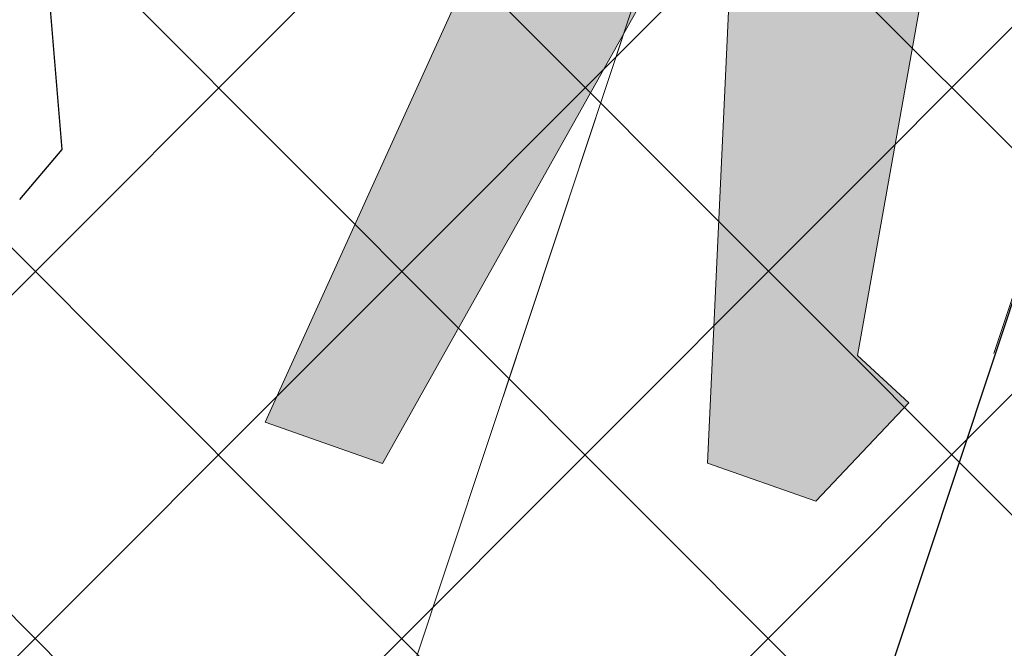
# Model space of a CAD drawing. Header units: metres. Extents: x 6599594 to 6600699, y 5687867 to 5691114.
# Tile 118 of 256: x 6599898.51 to 6599899.363, y 5688720.575 to 5688721.12. Entities that reach past the tile are written whole.
import ezdxf

# ---------------------------------------------------------------- set-up
doc = ezdxf.new("R2010")
doc.units = ezdxf.units.M
doc.header["$MEASUREMENT"] = 0
for name, pattern in [('1', [0]), ('BUG', [1.5, 1, -0.5]), ('GUK', [2, 1.5, -0.5]), ('GUZ', [1, 0.5, -0.5]), ('L_0_04', [1.5, 1, -0.5])]:
    doc.linetypes.add(name, pattern=pattern)
doc.layers.get('0').update_dxf_attribs({"color": 253, "linetype": 'CONTINUOUS', "lineweight": 13})
doc.layers.add('__gaPoziome', color=7, linetype='CONTINUOUS')
doc.layers.add('RS-drzewa projektowane', color=7, linetype='CONTINUOUS')
for name, color, linetype, lineweight in [('_kolor chodnik', 50, '1', 5), ('_kolor jezdnia', 4, '1', 0), ('_kolor zjazdy kostka', 7, '1', 5), ('_kolor ścieżka @ 1', 10, '1', 0), ('_nasadzenia', 72, 'BUG', 30), ('Dzialki', 130, '1', 30), ('Kontury', 252, 'GUK', 9), ('OT_Komunikacja', 7, 'CONTINUOUS', 0), ('OT_ZagospodarowanieTerenu', 7, 'CONTINUOUS', 0), ('Uzytki', 252, 'GUZ', 9)]:
    doc.layers.add(name, color=color, linetype=linetype, lineweight=lineweight)
pattern_1 = [(45, (0, 0), (-0.1414213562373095, 0.1414213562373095), []), (135, (0, 0), (-0.1414213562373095, -0.1414213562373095), [])]

# ---------------------------------------------------------------- blocks, each defined once
blk = doc.blocks.new('d2')
at = {"layer": '_nasadzenia'}
for p, q in [((-293017.3515251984, 28213.81535557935), (-293017.3813259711, 28214.17316373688)), ((-293017.4071456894, 28213.74987151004), (-293017.3515251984, 28213.81535557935))]:
    blk.add_line(p, q, dxfattribs=at)
blk = doc.blocks.new('*U1227')
at = {"linetype": 'Continuous', "lineweight": 0}
h = blk.add_hatch(color=0, dxfattribs=at)
h.dxf.hatch_style = 1
h.paths.add_polyline_path([(-0.116898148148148, 0.7962962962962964), (-0.0694962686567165, 1.067164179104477), (0.1899633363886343, 0.6755270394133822), (0.2128681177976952, 0.6933418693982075), (0.3284982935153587, 0.6264931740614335), (0.4138225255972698, 0.6552901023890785), (0.3402366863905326, 0.3609467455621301), (0.3700591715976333, 0.3542366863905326), (0.2862707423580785, 0.0190829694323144), (0.3604550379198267, 0.0124593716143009), (0.46875, 0.333333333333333), (0.6070254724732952, 0.0875102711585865), (0.6483957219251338, 0.0838903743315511), (0.6842105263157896, 0.1644736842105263), (0.6469622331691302, 0.1691297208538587), (0.5643382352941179, 0.38235294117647), (0.6096590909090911, 0.5636363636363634), (0.690032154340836, 0.4072347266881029), (0.752906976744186, 0.4316860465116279), (0.6037063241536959, 0.7300873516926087), (0.4688801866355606, 0.7520100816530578), (0.332278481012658, 0.6922468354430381), (0.2375565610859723, 0.7443438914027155), (-0.0285714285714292, 1.217460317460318), (-0.1562500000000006, 1.3203125), (-0.242537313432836, 1.324626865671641), (-0.4399999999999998, 1.24), (-0.4999999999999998, 1.000000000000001), (-0.5456656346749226, 0.6346749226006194), (-0.5, 0.63125), (-0.42919921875, 0.9062500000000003), (-0.4485436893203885, 0.6586407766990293), (-0.4309715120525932, 0.6573228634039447), (-0.4889705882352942, -1e-16), (-0.38125, 0), (-0.2730263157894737, 0.6184210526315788), (-0.115625, 0.0937499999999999), (-0.0161830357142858, 0.0937499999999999), (0.0315845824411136, 0.2007494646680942), (-0.0239923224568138, 0.2245681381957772)])
at = {"color": 0, "linetype": 'Continuous', "lineweight": 0}
for points in [[(-0.4889705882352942, 0), (-0.4309715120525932, 0.6573228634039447), (-0.4485436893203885, 0.6586407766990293), (-0.42919921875, 0.9062500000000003), (-0.5, 0.63125), (-0.5456656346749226, 0.6346749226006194)], [(-0.0239923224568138, 0.2245681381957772), (-0.116898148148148, 0.7962962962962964)], [(-0.4889705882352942, 0), (-0.38125, 0), (-0.2730263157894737, 0.6184210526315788), (-0.115625, 0.09375), (-0.0161830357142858, 0.09375), (0.0315845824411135, 0.2007494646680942), (-0.0239923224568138, 0.2245681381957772)]]:
    blk.add_lwpolyline(points, dxfattribs=at)

msp = doc.modelspace()

# ---------------------------------------------------------------- hatches: boundary and pattern name
at = {"layer": '_kolor chodnik'}
h = msp.add_hatch(dxfattribs=at)
h.set_pattern_fill('ANSI37', color=256, scale=1.6)
h.set_pattern_definition(pattern_1)
h.paths.add_polyline_path([(6599849.938171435, 5688542.085872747), (6599852.232147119, 5688548.938742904), (6599853.573135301, 5688548.489851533), (6599853.827082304, 5688549.248475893), (6599851.793849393, 5688549.929093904), (6599849.895278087, 5688548.982823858), (6599847.823506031, 5688542.793750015)])
edge = h.paths.add_edge_path()
edge.add_line((6600018.106075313, 5689087.454911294), (6600022.42781917, 5689091.229234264))
edge.add_line((6600022.42781917, 5689091.229234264), (6600020.233254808, 5689093.742094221))
edge.add_line((6600020.233254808, 5689093.742094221), (6600017.159471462, 5689091.057656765))
edge.add_arc((6600023.275194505, 5689085.385140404), 8.34143334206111, 137.1531558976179, 148.8016577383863)
edge.add_line((6600016.140105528, 5689089.706021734), (6600018.106075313, 5689087.454911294))
h.paths.add_polyline_path([(6600038.501784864, 5689187.59229436), (6600037.906968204, 5689187.700586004), (6600037.638296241, 5689186.224843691), (6600038.240083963, 5689186.115282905)])
h.paths.add_polyline_path([(6600069.098302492, 5689360.276020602), (6600068.321239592, 5689360.413462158), (6600068.064048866, 5689358.936495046), (6600068.836639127, 5689358.799546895)])
h.paths.add_polyline_path([(6600082.393785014, 5689362.950258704), (6600082.941124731, 5689366.103121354), (6600081.481377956, 5689366.361351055), (6600080.923159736, 5689363.210828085)])
h.paths.add_polyline_path([(6600074.022236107, 5689388.065861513), (6600072.983907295, 5689388.249860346), (6600072.723374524, 5689386.772538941), (6600073.760538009, 5689386.588865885)])
h.paths.add_polyline_path([(6600105.602402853, 5689486.45426531), (6600106.738797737, 5689489.760539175), (6600105.28818975, 5689490.281952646), (6600104.132785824, 5689486.965912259)])
h.paths.add_polyline_path([(6600132.519778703, 5689678.737346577), (6600131.636986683, 5689678.922259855), (6600131.330470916, 5689677.453953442), (6600132.212256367, 5689677.269208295)])
h.paths.add_polyline_path([(6600156.649397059, 5689798.7449027), (6600156.48800471, 5689797.95886096), (6600157.450195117, 5689797.757316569), (6600157.615023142, 5689798.542205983)])
h.paths.add_polyline_path([(6600189.055358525, 5689948.643107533), (6600187.902868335, 5689948.884512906), (6600187.600024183, 5689947.417400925), (6600188.748131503, 5689947.176379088)])
edge = h.paths.add_edge_path()
edge.add_line((6600204.459383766, 5690032.969035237), (6600204.153258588, 5690031.227801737))
edge.add_arc((6600202.328347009, 5690027.299936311), 4.331100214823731, 41.853001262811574, 65.08011546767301, ccw=False)
edge.add_arc((6600032.903931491, 5690051.979071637), 174.020003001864, 352.8070218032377, 353.495463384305)
edge.add_arc((6600202.372679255, 5690027.343587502), 5.999999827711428, 55.12102442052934, 69.64815978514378)
edge = h.paths.add_edge_path()
edge.add_line((6600205.046027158, 5690040.265402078), (6600204.972740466, 5690038.483452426))
edge.add_arc((6600203.986269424, 5690044.401803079), 5.999999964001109, 279.4630688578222, 294.9140560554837)
edge.add_line((6600206.513819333, 5690038.960158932), (6600206.607027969, 5690041.030672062))
edge.add_arc((6600203.986269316, 5690044.401803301), 4.270000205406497, 284.3702444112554, 307.86193139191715, ccw=False)
edge = h.paths.add_edge_path()
edge.add_arc((6600203.547470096, 5690044.558759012), 6.446878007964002, 324.43500910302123, 356.20133685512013, ccw=False)
edge.add_arc((6600203.986269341, 5690044.401803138), 6.000000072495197, 323.2169970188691, 357.4193489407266)
h.paths.add_polyline_path([(6600208.910055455, 5690121.713696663), (6600208.146285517, 5690121.748120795), (6600207.125602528, 5690121.794124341), (6600209.971605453, 5690121.665851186)])
edge = h.paths.add_edge_path()
edge.add_line((6600238.769818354, 5690481.648294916), (6600240.338176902, 5690490.87374652))
edge.add_line((6600240.338176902, 5690490.87374652), (6600241.251295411, 5690510.829461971))
edge.add_line((6600241.251295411, 5690510.829461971), (6600239.524022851, 5690510.928942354))
edge.add_line((6600239.524022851, 5690510.928942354), (6600238.633343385, 5690491.167757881))
edge.add_line((6600238.633343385, 5690491.167757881), (6600234.579716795, 5690467.661262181))
edge.add_line((6600234.579716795, 5690467.661262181), (6600234.449796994, 5690464.966873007))
edge.add_arc((6600242.443669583, 5690464.607462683), 8.001948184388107, 177.4256737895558, 268.2543056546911)
edge.add_line((6600242.199903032, 5690456.609228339), (6600242.216657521, 5690457.359274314))
edge.add_line((6600242.216657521, 5690457.359274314), (6600242.305257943, 5690458.836738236))
edge.add_arc((6600242.444504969, 5690464.607952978), 5.772894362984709, 177.0298084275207, 268.6178439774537, ccw=False)
edge.add_line((6600236.679365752, 5690464.907083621), (6600236.951876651, 5690470.95443634))
edge.add_line((6600236.951876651, 5690470.95443634), (6600238.15078669, 5690478.210832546))
edge.add_line((6600238.15078669, 5690478.210832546), (6600238.769818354, 5690481.648294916))
h.paths.add_polyline_path([(6600238.769818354, 5690481.648294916), (6600238.15078669, 5690478.210832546), (6600239.670056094, 5690477.930590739), (6600240.266710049, 5690481.376366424)])
edge = h.paths.add_edge_path()
edge.add_line((6600223.366500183, 5690460.339976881), (6600223.278629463, 5690457.997544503))
edge.add_arc((6600220.967166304, 5690465.656339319), 7.999999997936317, 286.7940807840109, 300.2738222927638)
edge.add_line((6600225.000231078, 5690458.747331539), (6600225.240084, 5690461.623695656))
edge.add_arc((6600221.105749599, 5690465.648640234), 5.76999998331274, 293.06724424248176, 315.7681070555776, ccw=False)
edge = h.paths.add_edge_path()
edge.add_arc((6600220.025145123, 5690444.676291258), 5.770000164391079, 37.996647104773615, 59.94382588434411, ccw=False)
edge.add_line((6600224.572175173, 5690448.22839199), (6600224.817793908, 5690451.081798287))
edge.add_arc((6600220.025145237, 5690444.676291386), 7.999999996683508, 53.19588653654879, 68.15166733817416)
edge.add_line((6600223.00235276, 5690452.101669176), (6600222.91504296, 5690449.670427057))
edge = h.paths.add_edge_path()
edge.add_arc((6600221.105749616, 5690465.648640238), 7.999999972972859, 328.0222308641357, 357.0132597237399)
edge.add_line((6600229.094882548, 5690465.23180147), (6600229.218816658, 5690467.593604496))
edge.add_line((6600229.218816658, 5690467.593604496), (6600228.218919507, 5690467.645774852))
edge.add_line((6600228.218919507, 5690467.645774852), (6600227.891778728, 5690461.411918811))
h.paths.add_polyline_path([(6600200.980142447, 5690012.236744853), (6600202.317278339, 5690011.956662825), (6600202.522293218, 5690012.935421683), (6600201.182321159, 5690013.216097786)])
h.paths.add_polyline_path([(6600196.457878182, 5689983.98337835), (6600195.202332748, 5689984.246370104), (6600194.899091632, 5689982.777335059), (6600196.150355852, 5689982.515240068)])
edge = h.paths.add_edge_path()
edge.add_line((6600112.305909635, 5689517.991018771), (6600112.691041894, 5689519.807934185))
edge.add_line((6600112.691041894, 5689519.807934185), (6600113.245521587, 5689522.423769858))
edge.add_line((6600113.245521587, 5689522.423769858), (6600111.553124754, 5689522.782507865))
edge.add_line((6600111.553124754, 5689522.782507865), (6600107.405864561, 5689503.21722655))
edge.add_line((6600107.405864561, 5689503.21722655), (6600099.494506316, 5689480.361667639))
edge.add_line((6600099.494506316, 5689480.361667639), (6600099.182814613, 5689478.891218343))
edge.add_arc((6600107.008997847, 5689477.232359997), 8.000059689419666, 168.0325629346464, 257.7529108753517)
edge.add_line((6600105.311960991, 5689469.414366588), (6600105.784990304, 5689471.593619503))
edge.add_arc((6600107.008927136, 5689477.232314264), 5.769999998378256, 168.0321375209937, 257.7533362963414, ccw=False)
edge.add_line((6600101.364343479, 5689478.42879883), (6600101.647245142, 5689479.76342708))
edge.add_line((6600101.647245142, 5689479.76342708), (6600104.132785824, 5689486.965912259))
edge.add_line((6600104.132785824, 5689486.965912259), (6600105.28818975, 5689490.281952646))
edge.add_line((6600105.28818975, 5689490.281952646), (6600108.240043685, 5689498.809726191))
edge.add_line((6600108.240043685, 5689498.809726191), (6600112.305909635, 5689517.991018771))
h.paths.add_polyline_path([(6600136.009573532, 5689645.499114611), (6600138.333647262, 5689645.012304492), (6600138.661671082, 5689646.578318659), (6600134.869459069, 5689647.372651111)])
at = {"layer": '_kolor jezdnia'}
h = msp.add_hatch(dxfattribs=at)
h.set_pattern_fill('ANSI37', color=4, scale=3.5)
h.set_pattern_definition([(45, (0, 0), (-0.3093592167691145, 0.3093592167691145), []), (135, (0, 0), (-0.3093592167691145, -0.3093592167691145), [])])
edge = h.paths.add_edge_path()
edge.add_line((6599833.066047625, 5688539.933393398), (6599850.649511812, 5688527.983462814))
edge.add_arc((6599857.337592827, 5688536.653968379), 10.95025544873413, 169.5012687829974, 232.3548431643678, ccw=False)
edge.add_arc((6599858.085851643, 5688536.618142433), 11.69295282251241, 162.2507788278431, 169.9967502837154, ccw=False)
edge.add_line((6599846.949484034, 5688540.182754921), (6599847.823506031, 5688542.793750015))
edge.add_line((6599847.823506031, 5688542.793750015), (6599849.895278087, 5688548.982823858))
edge.add_line((6599849.895278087, 5688548.982823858), (6599852.434748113, 5688556.56906746))
edge.add_line((6599852.434748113, 5688556.56906746), (6599928.48625871, 5688783.760284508))
edge.add_line((6599928.48625871, 5688783.760284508), (6599931.025728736, 5688791.34652811))
edge.add_line((6599931.025728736, 5688791.34652811), (6599996.657773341, 5688987.411326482))
edge.add_line((6599996.657773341, 5688987.411326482), (6599999.197243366, 5688994.997570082))
edge.add_line((6599999.197243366, 5688994.997570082), (6600021.930100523, 5689062.908193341))
edge.add_line((6600021.930100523, 5689062.908193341), (6600017.620224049, 5689067.371531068))
edge.add_line((6600017.620224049, 5689067.371531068), (6600016.714558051, 5689064.654078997))
edge.add_line((6600016.714558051, 5689064.654078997), (6600012.423620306, 5689051.835617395))
edge.add_line((6600012.423620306, 5689051.835617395), (6600009.884150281, 5689044.249373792))
edge.add_line((6600009.884150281, 5689044.249373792), (6599977.53516164, 5688947.612159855))
edge.add_line((6599977.53516164, 5688947.612159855), (6599974.995691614, 5688940.025916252))
edge.add_line((6599974.995691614, 5688940.025916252), (6599942.096912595, 5688841.746295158))
edge.add_line((6599942.096912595, 5688841.746295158), (6599939.557442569, 5688834.160051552))
edge.add_line((6599939.557442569, 5688834.160051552), (6599882.679288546, 5688664.246042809))
edge.add_line((6599882.679288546, 5688664.246042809), (6599880.139818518, 5688656.659799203))
edge.add_line((6599880.139818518, 5688656.659799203), (6599852.46454386, 5688573.984527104))
edge.add_line((6599852.46454386, 5688573.984527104), (6599842.470137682, 5688544.127903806))
edge.add_arc((6599835.706422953, 5688546.652910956), 7.219660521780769, 248.5480913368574, 339.52856074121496, ccw=False)
h.paths.add_polyline_path([(6600044.653202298, 5689172.271628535), (6600046.276244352, 5689181.431901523), (6600047.759199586, 5689189.801539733), (6600051.0603021, 5689208.432603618), (6600052.368792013, 5689215.817578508), (6600054.808584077, 5689229.587499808), (6600056.11707399, 5689236.972474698), (6600057.346666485, 5689243.912161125), (6600058.655146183, 5689251.297078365), (6600058.831439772, 5689252.292060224), (6600060.098987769, 5689259.445963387), (6600060.139929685, 5689259.677035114), (6600061.407468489, 5689266.830886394), (6600072.329030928, 5689328.470998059), (6600073.637511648, 5689335.855921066), (6600077.337304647, 5689356.73715072), (6600078.820259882, 5689365.106788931), (6600081.142794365, 5689378.214921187), (6600082.538516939, 5689386.092227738), (6600095.187867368, 5689457.483787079), (6600091.082877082, 5689465.8405575), (6600089.043088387, 5689454.328211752), (6600087.870641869, 5689447.711051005), (6600087.560133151, 5689445.958573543), (6600086.562151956, 5689440.326076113), (6600082.433200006, 5689417.022719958), (6600080.95024477, 5689408.65308175), (6600077.202698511, 5689387.502337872), (6600075.719743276, 5689379.132699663), (6600073.469199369, 5689366.430874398), (6600071.986244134, 5689358.061236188), (6600069.98686466, 5689346.776955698), (6600068.591142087, 5689338.899649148), (6600065.559290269, 5689321.78820693), (6600064.163567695, 5689313.910900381), (6600059.719426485, 5689288.828650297), (6600058.323703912, 5689280.951343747), (6600057.563846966, 5689276.662793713), (6600056.168124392, 5689268.785487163), (6600054.804920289, 5689261.091711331), (6600053.409197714, 5689253.21440478), (6600053.264817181, 5689252.399536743), (6600051.869094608, 5689244.522230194), (6600051.183555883, 5689240.653124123), (6600049.787833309, 5689232.775817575), (6600046.593849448, 5689214.749319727), (6600045.198126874, 5689206.872013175), (6600044.41754409, 5689202.466488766), (6600042.934588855, 5689194.096850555), (6600036.429952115, 5689157.38538759), (6600034.946996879, 5689149.01574938), (6600030.579776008, 5689124.367629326), (6600027.529365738, 5689107.151445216), (6600024.895072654, 5689094.014582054), (6600030.583685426, 5689094.264316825), (6600032.945013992, 5689106.191885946), (6600043.170247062, 5689163.901990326)])
edge = h.paths.add_edge_path()
edge.add_line((6600111.106812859, 5689535.144351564), (6600111.256844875, 5689535.85214863))
edge.add_line((6600111.256844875, 5689535.85214863), (6600112.915748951, 5689543.678261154))
edge.add_line((6600112.915748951, 5689543.678261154), (6600117.304772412, 5689564.384094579))
edge.add_line((6600117.304772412, 5689564.384094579), (6600119.067357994, 5689572.699339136))
edge.add_line((6600119.067357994, 5689572.699339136), (6600120.087667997, 5689577.512794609))
edge.add_line((6600120.087667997, 5689577.512794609), (6600121.642890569, 5689584.849775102))
edge.add_line((6600121.642890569, 5689584.849775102), (6600128.436769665, 5689616.900852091))
edge.add_line((6600128.436769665, 5689616.900852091), (6600129.991992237, 5689624.237832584))
edge.add_line((6600129.991992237, 5689624.237832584), (6600132.660554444, 5689636.827148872))
edge.add_line((6600132.660554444, 5689636.827148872), (6600133.208838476, 5689639.444704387))
edge.add_line((6600133.208838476, 5689639.444704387), (6600134.848957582, 5689647.274775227))
edge.add_line((6600134.848957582, 5689647.274775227), (6600138.97649476, 5689666.979995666))
edge.add_line((6600138.97649476, 5689666.979995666), (6600140.51410642, 5689674.320687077))
edge.add_line((6600140.51410642, 5689674.320687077), (6600145.209128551, 5689696.735129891))
edge.add_line((6600145.209128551, 5689696.735129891), (6600146.746740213, 5689704.075821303))
edge.add_line((6600146.746740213, 5689704.075821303), (6600151.462308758, 5689726.588354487))
edge.add_line((6600151.462308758, 5689726.588354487), (6600152.999920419, 5689733.929045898))
edge.add_line((6600152.999920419, 5689733.929045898), (6600155.244070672, 5689744.642813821))
edge.add_line((6600155.244070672, 5689744.642813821), (6600156.781682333, 5689751.983505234))
edge.add_line((6600156.781682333, 5689751.983505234), (6600161.635515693, 5689775.156126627))
edge.add_line((6600161.635515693, 5689775.156126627), (6600163.378142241, 5689783.475576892))
edge.add_line((6600163.378142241, 5689783.475576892), (6600163.850769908, 5689785.731942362))
edge.add_line((6600163.850769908, 5689785.731942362), (6600167.028500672, 5689800.902704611))
edge.add_line((6600167.028500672, 5689800.902704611), (6600179.49088801, 5689860.399222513))
edge.add_line((6600179.49088801, 5689860.399222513), (6600181.233514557, 5689868.718672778))
edge.add_line((6600181.233514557, 5689868.718672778), (6600181.84713393, 5689871.648144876))
edge.add_line((6600181.84713393, 5689871.648144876), (6600183.384745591, 5689878.988836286))
edge.add_line((6600183.384745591, 5689878.988836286), (6600184.935818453, 5689886.393792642))
edge.add_line((6600184.935818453, 5689886.393792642), (6600186.575937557, 5689894.223863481))
edge.add_line((6600186.575937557, 5689894.223863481), (6600194.05133812, 5689929.912074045))
edge.add_line((6600194.05133812, 5689929.912074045), (6600195.691457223, 5689937.742144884))
edge.add_line((6600195.691457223, 5689937.742144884), (6600202.915799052, 5689972.231779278))
edge.add_line((6600202.915799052, 5689972.231779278), (6600204.555918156, 5689980.061850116))
edge.add_line((6600204.555918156, 5689980.061850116), (6600206.062781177, 5689987.255744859))
edge.add_line((6600206.062781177, 5689987.255744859), (6600207.702900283, 5689995.085815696))
edge.add_line((6600207.702900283, 5689995.085815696), (6600210.232559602, 5690007.162628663))
edge.add_line((6600210.232559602, 5690007.162628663), (6600211.694938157, 5690014.144150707))
edge.add_arc((6600028.177652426, 5690052.584442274), 187.5000004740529, 348.1696294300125, 357.4195276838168)
edge.add_line((6600215.487522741, 5690044.142720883), (6600208.310270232, 5690026.480446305))
edge.add_arc((6600032.903933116, 5690051.97907145), 177.2500013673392, 348.1696294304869, 351.7289130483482, ccw=False)
edge.add_line((6600206.38894146, 5690015.640182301), (6600205.966941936, 5690013.625519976))
edge.add_line((6600205.966941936, 5690013.625519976), (6600204.326822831, 5690005.795449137))
edge.add_line((6600204.326822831, 5690005.795449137), (6600197.076961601, 5689971.183982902))
edge.add_line((6600197.076961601, 5689971.183982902), (6600195.334335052, 5689962.864532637))
edge.add_line((6600195.334335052, 5689962.864532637), (6600193.44722506, 5689953.855305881))
edge.add_line((6600193.44722506, 5689953.855305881), (6600191.909227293, 5689946.512771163))
edge.add_line((6600191.909227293, 5689946.512771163), (6600185.496844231, 5689915.899498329))
edge.add_line((6600185.496844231, 5689915.899498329), (6600183.856521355, 5689908.068454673))
edge.add_line((6600183.856521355, 5689908.068454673), (6600182.066605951, 5689899.523243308))
edge.add_line((6600182.066605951, 5689899.523243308), (6600180.32407057, 5689891.204228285))
edge.add_line((6600180.32407057, 5689891.204228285), (6600174.320344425, 5689862.541919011))
edge.add_line((6600174.320344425, 5689862.541919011), (6600172.577809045, 5689854.222903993))
edge.add_line((6600172.577809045, 5689854.222903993), (6600163.663810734, 5689811.666703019))
edge.add_line((6600163.663810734, 5689811.666703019), (6600162.023782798, 5689803.837067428))
edge.add_line((6600162.023782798, 5689803.837067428), (6600160.924220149, 5689798.587659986))
edge.add_line((6600160.924220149, 5689798.587659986), (6600159.279208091, 5689790.734229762))
edge.add_line((6600159.279208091, 5689790.734229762), (6600157.107250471, 5689780.365115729))
edge.add_line((6600157.107250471, 5689780.365115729), (6600155.462238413, 5689772.511685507))
edge.add_line((6600155.462238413, 5689772.511685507), (6600153.380318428, 5689762.572418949))
edge.add_line((6600153.380318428, 5689762.572418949), (6600151.735124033, 5689754.718118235))
edge.add_line((6600151.735124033, 5689754.718118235), (6600148.586504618, 5689739.686336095))
edge.add_line((6600148.586504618, 5689739.686336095), (6600146.885007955, 5689731.563243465))
edge.add_line((6600146.885007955, 5689731.563243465), (6600141.75088822, 5689707.052510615))
edge.add_line((6600141.75088822, 5689707.052510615), (6600140.110896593, 5689699.223048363))
edge.add_line((6600140.110896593, 5689699.223048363), (6600133.483561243, 5689667.583574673))
edge.add_line((6600133.483561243, 5689667.583574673), (6600131.860394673, 5689659.834436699))
edge.add_line((6600131.860394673, 5689659.834436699), (6600131.740984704, 5689659.26436315))
edge.add_line((6600131.740984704, 5689659.26436315), (6600130.117814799, 5689651.515209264))
edge.add_line((6600130.117814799, 5689651.515209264), (6600127.27873359, 5689637.961189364))
edge.add_line((6600127.27873359, 5689637.961189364), (6600126.924568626, 5689636.290366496))
edge.add_line((6600126.924568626, 5689636.290366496), (6600125.166244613, 5689627.995226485))
edge.add_line((6600125.166244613, 5689627.995226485), (6600118.009503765, 5689594.232298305))
edge.add_line((6600118.009503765, 5689594.232298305), (6600116.25117975, 5689585.937158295))
edge.add_line((6600116.25117975, 5689585.937158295), (6600113.665314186, 5689573.737975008))
edge.add_line((6600113.665314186, 5689573.737975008), (6600111.898534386, 5689565.402943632))
edge.add_line((6600111.898534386, 5689565.402943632), (6600104.889982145, 5689532.339115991))
edge.add_line((6600104.889982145, 5689532.339115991), (6600103.22663594, 5689524.492047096))
edge.add_line((6600103.22663594, 5689524.492047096), (6600096.623876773, 5689493.342605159))
edge.add_line((6600096.623876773, 5689493.342605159), (6600094.968986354, 5689485.535427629))
edge.add_line((6600094.968986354, 5689485.535427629), (6600094.300101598, 5689482.379870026))
edge.add_line((6600094.300101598, 5689482.379870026), (6600099.182814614, 5689478.891218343))
edge.add_line((6600099.182814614, 5689478.891218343), (6600099.494506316, 5689480.361667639))
edge.add_line((6600099.494506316, 5689480.361667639), (6600111.106812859, 5689535.144351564))
edge = h.paths.add_edge_path()
edge.add_arc((6600239.213891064, 5690851.400367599), 10.00000000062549, -2.8342403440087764, 76.13703556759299, ccw=False)
edge.add_line((6600249.201658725, 5690850.905901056), (6600249.082723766, 5690848.503524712))
edge.add_line((6600249.082723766, 5690848.503524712), (6600247.016487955, 5690806.767468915))
edge.add_line((6600247.016487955, 5690806.767468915), (6600246.092398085, 5690789.152178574))
edge.add_line((6600246.092398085, 5690789.152178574), (6600233.768116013, 5690572.015170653))
edge.add_line((6600233.768116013, 5690572.015170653), (6600228.959056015, 5690465.296202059))
edge.add_line((6600228.959056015, 5690465.296202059), (6600234.588724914, 5690465.017134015))
edge.add_line((6600234.588724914, 5690465.017134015), (6600239.262540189, 5690571.767576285))
edge.add_line((6600239.262540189, 5690571.767576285), (6600252.50503885, 5690806.400146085))
edge.add_line((6600252.50503885, 5690806.400146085), (6600254.569211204, 5690848.094521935))
edge.add_arc((6600262.559425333, 5690847.6989487), 7.999999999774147, 76.13703557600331, 177.1657596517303, ccw=False)
edge.add_line((6600264.476229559, 5690855.465921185), (6600241.609896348, 5690861.109083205))
edge = h.paths.add_edge_path()
edge.add_line((6600250.031475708, 5690451.625307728), (6600250.231741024, 5690455.772579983))
edge.add_line((6600250.231741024, 5690455.772579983), (6600246.257763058, 5690456.417303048))
edge.add_line((6600246.257763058, 5690456.417303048), (6600242.171761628, 5690456.61060902))
edge.add_arc((6600242.563100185, 5690464.586983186), 7.985968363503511, 176.9123644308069, 267.1911945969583, ccw=False)
edge.add_line((6600234.588724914, 5690465.017134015), (6600228.959056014, 5690465.296202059))
edge.add_arc((6600220.965133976, 5690465.657286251), 8.002072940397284, 267.8289300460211, 357.413716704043, ccw=False)
edge.add_line((6600220.661989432, 5690457.660957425), (6600212.406915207, 5690458.119572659))
edge.add_line((6600212.406915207, 5690458.119572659), (6600208.431872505, 5690457.817501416))
edge.add_line((6600208.431872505, 5690457.817501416), (6600208.233912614, 5690454.548331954))
edge.add_line((6600208.233912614, 5690454.548331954), (6600212.129565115, 5690453.127270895))
edge.add_line((6600212.129565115, 5690453.127270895), (6600218.640548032, 5690452.76554962))
edge.add_line((6600218.640548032, 5690452.76554962), (6600216.486747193, 5690452.885205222))
edge.add_line((6600216.486747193, 5690452.885205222), (6600220.468905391, 5690452.663974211))
edge.add_arc((6600220.025145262, 5690444.676291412), 7.99999997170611, -0.3386579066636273, 86.8201700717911, ccw=False)
edge.add_line((6600228.025005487, 5690444.629006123), (6600227.803602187, 5690439.649256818))
edge.add_line((6600227.803602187, 5690439.649256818), (6600226.885525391, 5690435.936828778))
edge.add_line((6600226.885525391, 5690435.936828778), (6600225.534849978, 5690405.967249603))
edge.add_line((6600225.534849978, 5690405.967249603), (6600226.115199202, 5690402.187514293))
edge.add_line((6600226.115199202, 5690402.187514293), (6600213.445139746, 5690121.008786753))
edge.add_line((6600213.445139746, 5690121.008786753), (6600213.352800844, 5690118.960058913))
edge.add_line((6600213.352800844, 5690118.960058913), (6600209.980184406, 5690044.131649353))
edge.add_arc((6600203.98626942, 5690044.401803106), 5.999999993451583, 257.4162346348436, 357.41934921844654, ccw=False)
edge.add_line((6600202.679069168, 5690038.545931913), (6600201.589735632, 5690033.666039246))
edge.add_line((6600201.589735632, 5690033.666039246), (6600203.67987942, 5690033.199458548))
edge.add_arc((6600202.372679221, 5690027.343587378), 5.999999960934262, -8.27108729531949, 77.41623506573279, ccw=False)
edge.add_line((6600208.310270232, 5690026.480446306), (6600215.487522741, 5690044.142720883))
edge.add_line((6600215.487522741, 5690044.142720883), (6600216.199687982, 5690059.9446614))
edge.add_line((6600216.199687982, 5690059.9446614), (6600216.537356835, 5690067.437056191))
edge.add_line((6600216.537356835, 5690067.437056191), (6600223.893528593, 5690230.66011469))
edge.add_line((6600223.893528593, 5690230.66011469), (6600224.231197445, 5690238.152509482))
edge.add_line((6600224.231197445, 5690238.152509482), (6600233.507835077, 5690443.987992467))
edge.add_arc((6600241.499722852, 5690443.627812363), 7.999999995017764, 87.29208981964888, 177.4195277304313, ccw=False)
edge.add_line((6600241.877677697, 5690451.618879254), (6600246.021541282, 5690451.422886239))
edge.add_line((6600246.021541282, 5690451.422886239), (6600246.427694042, 5690451.44338883))
edge.add_line((6600246.427694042, 5690451.44338883), (6600246.79397003, 5690451.461878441))
edge.add_line((6600246.79397003, 5690451.461878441), (6600250.031475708, 5690451.625307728))
edge = h.paths.add_edge_path()
edge.add_line((6600007.33756506, 5689086.20374581), (6600006.980466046, 5689080.740822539))
edge.add_line((6600006.980466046, 5689080.740822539), (6600007.229745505, 5689080.720859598))
edge.add_line((6600007.229745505, 5689080.720859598), (6600008.093335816, 5689080.601653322))
edge.add_line((6600008.093335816, 5689080.601653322), (6600008.702681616, 5689080.53831051))
edge.add_arc((6600008.140193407, 5689070.554142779), 9.999999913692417, -18.557800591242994, 86.77547804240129, ccw=False)
edge.add_line((6600017.620224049, 5689067.371531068), (6600021.930100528, 5689062.908193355))
edge.add_arc((6599734.83819726, 5689159.011261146), 302.7499967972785, 341.4922000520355, 343.8640860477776)
edge.add_arc((6600034.895369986, 5689072.315877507), 9.581213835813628, 98.63328270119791, 164.5273290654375, ccw=False)
edge.add_line((6600033.457137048, 5689081.788529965), (6600033.832640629, 5689081.798737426))
edge.add_line((6600033.832640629, 5689081.798737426), (6600034.422462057, 5689082.05700874))
edge.add_line((6600034.422462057, 5689082.05700874), (6600036.833623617, 5689082.139040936))
edge.add_line((6600036.833623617, 5689082.139040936), (6600036.730225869, 5689087.148851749))
edge.add_line((6600036.730225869, 5689087.148851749), (6600036.579860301, 5689087.134303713))
edge.add_arc((6600036.479565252, 5689093.136286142), 6.002820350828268, 169.1687651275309, 270.9573417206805, ccw=False)
edge.add_line((6600030.583685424, 5689094.264316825), (6600024.895072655, 5689094.014582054))
edge.add_arc((6600015.200558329, 5689096.162123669), 9.929528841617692, 271.0943432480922, 347.5094668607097, ccw=False)
edge.add_arc((6600014.909438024, 5689089.646776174), 3.446070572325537, 264.4236009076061, 278.0194998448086, ccw=False)
edge.add_line((6600014.574573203, 5689086.217014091), (6600014.299554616, 5689086.232508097))
edge.add_line((6600014.299554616, 5689086.232508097), (6600010.474232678, 5689086.448019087))
edge.add_line((6600010.474232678, 5689086.448019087), (6600007.33756506, 5689086.20374581))
edge = h.paths.add_edge_path()
edge.add_line((6600105.490725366, 5689463.953528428), (6600106.927559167, 5689464.047234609))
edge.add_line((6600106.927559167, 5689464.047234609), (6600107.835, 5689468.66))
edge.add_line((6600107.835, 5689468.66), (6600105.311960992, 5689469.414366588))
edge.add_arc((6600107.008997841, 5689477.232359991), 8.000059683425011, 168.0325628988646, 257.75291091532, ccw=False)
edge.add_line((6600099.182814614, 5689478.891218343), (6600094.300101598, 5689482.379870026))
edge.add_arc((6600586.245114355, 5689378.104238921), 502.8750369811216, 168.032376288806, 169.9522165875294)
edge.add_line((6600091.082877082, 5689465.8405575), (6600095.187867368, 5689457.483787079))
edge.add_arc((6600103.065173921, 5689456.088064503), 8.000000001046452, 77.7533362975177, 169.9524553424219, ccw=False)
edge.add_line((6600104.762140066, 5689463.906012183), (6600105.490725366, 5689463.953528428))
at = {"layer": '_kolor zjazdy kostka'}
h = msp.add_hatch(dxfattribs=at)
h.set_pattern_fill('ANSI37', color=256, scale=1.6)
h.set_pattern_definition(pattern_1)
h.paths.add_polyline_path([(6600244.137440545, 5690813.934732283), (6600242.369522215, 5690814.022127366), (6600242.097568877, 5690808.528921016), (6600243.865482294, 5690808.441426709)])
h.paths.add_polyline_path([(6600247.012128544, 5690806.679412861), (6600247.442736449, 5690815.377295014), (6600247.393289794, 5690814.378518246), (6600247.113277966, 5690808.722537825)])
h.paths.add_polyline_path([(6600242.297085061, 5690788.088808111), (6600240.958726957, 5690788.155683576), (6600240.648818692, 5690782.664569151), (6600241.987258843, 5690782.599147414)])
h.paths.add_polyline_path([(6600245.558275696, 5690780.919298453), (6600246.037231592, 5690789.405686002), (6600244.985820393, 5690788.453468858), (6600244.612601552, 5690781.981345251)])
h.paths.add_polyline_path([(6600241.348405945, 5690723.711515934), (6600242.272017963, 5690722.691689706), (6600242.749709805, 5690731.155680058), (6600241.698138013, 5690730.203317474), (6600241.472690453, 5690726.27550499)])
h.paths.add_polyline_path([(6600225.772794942, 5690394.589141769), (6600224.731429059, 5690393.637598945), (6600224.461246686, 5690387.644646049), (6600225.412923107, 5690386.603142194)])
h.paths.add_polyline_path([(6600223.012390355, 5690333.280720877), (6600223.372595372, 5690341.272607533), (6600222.32835346, 5690340.318436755), (6600222.058239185, 5690334.324941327)])
h.paths.add_polyline_path([(6600215.496388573, 5690166.390602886), (6600215.856593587, 5690174.382489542), (6600214.812834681, 5690173.428760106), (6600214.542018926, 5690167.435062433)])
h.paths.add_polyline_path([(6600212.446537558, 5690121.053392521), (6600213.399499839, 5690120.010473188), (6600213.788744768, 5690128.503024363), (6600212.745135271, 5690127.54943145)])
h.paths.add_polyline_path([(6600209.977420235, 5690121.665589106), (6600210.225142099, 5690127.162117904), (6600207.346107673, 5690127.291879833), (6600207.119593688, 5690121.794395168)])
h.paths.add_polyline_path([(6600207.950178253, 5690070.725854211), (6600204.880846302, 5690070.828947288), (6600204.643784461, 5690065.333808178), (6600207.702521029, 5690065.204598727)])
h.paths.add_polyline_path([(6600200.981479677, 5690012.236464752), (6600199.969248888, 5690007.339980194), (6600201.282587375, 5690007.064882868), (6600202.31726072, 5690011.956666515)])
h.paths.add_polyline_path([(6600193.613960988, 5689970.406358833), (6600192.398010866, 5689970.660657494), (6600191.286205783, 5689965.274578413), (6600192.486379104, 5689965.023185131)])
h.paths.add_polyline_path([(6600189.061271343, 5689948.671423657), (6600189.98413328, 5689953.050774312), (6600188.818902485, 5689953.32186217), (6600187.908781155, 5689948.91282903)])
h.paths.add_polyline_path([(6600180.976201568, 5689915.317449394), (6600179.952861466, 5689910.421322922), (6600181.008474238, 5689910.200199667), (6600182.033843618, 5689915.09540201)])
h.paths.add_polyline_path([(6600176.508279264, 5689893.538690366), (6600177.476023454, 5689893.335973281), (6600178.603605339, 5689898.719146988), (6600177.636002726, 5689898.922290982)])
h.paths.add_polyline_path([(6600179.28182965, 5689859.401159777), (6600180.522246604, 5689860.211927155), (6600181.057490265, 5689860.561775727), (6600183.598022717, 5689860.029600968), (6600184.726606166, 5689865.412570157), (6600182.186324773, 5689865.943033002), (6600181.604764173, 5689866.832779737), (6600181.024456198, 5689867.720610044)])
h.paths.add_polyline_path([(6600160.200810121, 5689810.862606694), (6600159.232772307, 5689811.065842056), (6600158.207991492, 5689806.171529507), (6600159.175735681, 5689805.968812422)])
h.paths.add_polyline_path([(6600156.49391753, 5689797.987177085), (6600155.463416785, 5689793.068691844), (6600156.431160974, 5689792.865974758), (6600157.461419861, 5689797.784520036)])
edge = h.paths.add_edge_path()
edge.add_arc((6600173.111981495, 5689800.679690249), 5.999999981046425, 204.673115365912, 239.5411154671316, ccw=False)
edge.add_arc((6600173.162096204, 5689800.685330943), 6.047914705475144, 168.3203586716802, 204.5234866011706, ccw=False)
edge.add_line((6600167.239404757, 5689801.9096668), (6600163.651667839, 5689784.781499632))
edge.add_arc((6600169.524220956, 5689783.551410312), 5.999999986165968, 139.2146049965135, 168.1696294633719, ccw=False)
edge.add_arc((6600169.524220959, 5689783.551410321), 5.999999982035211, 96.80962310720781, 139.2146050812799, ccw=False)
edge.add_line((6600168.812796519, 5689789.509083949), (6600170.070461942, 5689795.507731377))
h.paths.add_polyline_path([(6600163.526364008, 5689776.866746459), (6600166.051243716, 5689776.337874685), (6600167.179826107, 5689781.720838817), (6600164.653945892, 5689782.249920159), (6600163.941148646, 5689783.340449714), (6600163.493329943, 5689784.025580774), (6600161.750703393, 5689775.706130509), (6600162.438017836, 5689776.155376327)])
h.paths.add_polyline_path([(6600152.614191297, 5689774.643430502), (6600153.639138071, 5689779.536616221), (6600152.646757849, 5689779.744928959), (6600151.646447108, 5689774.846147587)])
h.paths.add_polyline_path([(6600150.121074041, 5689767.466820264), (6600148.177624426, 5689758.16795459), (6600149.115997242, 5689757.971390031), (6600151.066362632, 5689767.268392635)])
h.paths.add_polyline_path([(6600142.970741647, 5689739.332500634), (6600141.888449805, 5689734.142420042), (6600144.036614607, 5689733.695518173), (6600145.123068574, 5689738.882330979)])
h.paths.add_polyline_path([(6600136.256357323, 5689701.052153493), (6600137.154085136, 5689700.864096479), (6600138.287960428, 5689706.274871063), (6600137.386492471, 5689706.464182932)])
h.paths.add_polyline_path([(6600130.081494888, 5689667.099389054), (6600129.212847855, 5689667.281639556), (6600128.083282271, 5689661.898895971), (6600128.953953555, 5689661.716447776)])
h.paths.add_polyline_path([(6600128.397394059, 5689659.030340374), (6600127.554144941, 5689659.207226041), (6600126.49340855, 5689653.810049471), (6600127.269860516, 5689653.647397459)])
h.paths.add_polyline_path([(6600134.990411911, 5689640.633636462), (6600137.30714639, 5689640.148363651), (6600138.339560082, 5689645.040620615), (6600136.015486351, 5689645.500958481), (6600135.435178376, 5689646.388788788), (6600134.8548704, 5689647.276619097), (6600133.214751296, 5689639.446548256), (6600134.102581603, 5689640.026856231)])
h.paths.add_polyline_path([(6600122.164164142, 5689634.294831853), (6600121.024067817, 5689628.914244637), (6600122.015114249, 5689628.705875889), (6600123.155614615, 5689634.086346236)])
h.paths.add_polyline_path([(6600114.54207576, 5689593.450769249), (6600113.493359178, 5689593.398339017), (6600112.364315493, 5689588.045694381), (6600113.29076438, 5689587.54753241)])
h.paths.add_polyline_path([(6600110.194543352, 5689572.941097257), (6600109.20781945, 5689573.148880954), (6600108.067717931, 5689567.768269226), (6600109.05014319, 5689567.535215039)])
h.paths.add_polyline_path([(6600119.083213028, 5689565.540446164), (6600119.089125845, 5689565.542290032), (6600121.462438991, 5689565.065690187), (6600122.598093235, 5689570.447168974), (6600120.229622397, 5689570.949214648), (6600119.651446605, 5689571.8119627), (6600119.073270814, 5689572.727655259), (6600117.310757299, 5689564.412754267)])
h.paths.add_polyline_path([(6600101.698666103, 5689532.937884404), (6600100.730666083, 5689533.141679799), (6600099.694214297, 5689528.250234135), (6600100.669121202, 5689528.045267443)])
h.paths.add_polyline_path([(6600094.064021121, 5689496.827028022), (6600093.080194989, 5689497.033910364), (6600092.036590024, 5689492.143967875), (6600093.038865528, 5689491.933250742)])
h.paths.add_polyline_path([(6600083.709836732, 5689453.74980843), (6600082.738586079, 5689448.336231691), (6600084.647281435, 5689448.027407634), (6600085.606840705, 5689453.416583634)])
h.paths.add_polyline_path([(6600084.434394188, 5689446.82589514), (6600083.348896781, 5689447.018140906), (6600082.567374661, 5689442.58660872), (6600083.649300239, 5689442.394910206)])
h.paths.add_polyline_path([(6600078.04194071, 5689410.721110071), (6600078.996952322, 5689416.137564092), (6600078.054833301, 5689416.304853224), (6600077.111232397, 5689410.886043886)])
h.paths.add_polyline_path([(6600072.911565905, 5689386.768652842), (6600071.960466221, 5689381.312635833), (6600072.800073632, 5689381.16322159), (6600073.766450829, 5689386.590709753)])
h.paths.add_polyline_path([(6600082.887400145, 5689379.432062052), (6600085.278102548, 5689379.03494316), (6600086.160383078, 5689383.956496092), (6600083.759726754, 5689384.355378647), (6600083.152078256, 5689385.224725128), (6600082.544429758, 5689386.094071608), (6600081.148707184, 5689378.216765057), (6600082.018053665, 5689378.824413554)])
h.paths.add_polyline_path([(6600080.731401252, 5689363.247695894), (6600080.041469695, 5689363.369939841), (6600079.433821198, 5689364.239286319), (6600078.8261727, 5689365.1086328), (6600077.343217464, 5689356.73899459), (6600078.212563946, 5689357.346643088), (6600079.081910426, 5689357.954291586), (6600081.429189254, 5689357.564866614), (6600082.388748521, 5689362.980514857)])
h.paths.add_polyline_path([(6600069.104215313, 5689360.304336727), (6600070.063917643, 5689365.720487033), (6600069.2708267, 5689365.861009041), (6600068.327152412, 5689360.441778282)])
h.paths.add_polyline_path([(6600066.550616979, 5689345.891799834), (6600065.546169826, 5689346.069805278), (6600064.677796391, 5689341.145792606), (6600065.678290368, 5689340.968483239)])
h.paths.add_polyline_path([(6600061.138656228, 5689321.077501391), (6600060.270282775, 5689316.15348863), (6600061.250715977, 5689315.979734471), (6600062.127590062, 5689320.902245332)])
h.paths.add_polyline_path([(6600055.325252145, 5689288.11325564), (6600054.456878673, 5689283.189242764), (6600055.410852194, 5689283.020177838), (6600056.283178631, 5689287.917022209)])
h.paths.add_polyline_path([(6600048.045675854, 5689182.819289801), (6600050.371939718, 5689182.407116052), (6600051.31444535, 5689187.67761207), (6600048.980409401, 5689188.064690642), (6600048.372760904, 5689188.934037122), (6600047.765112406, 5689189.803383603), (6600046.306982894, 5689181.603992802), (6600046.972918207, 5689182.069462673)])
h.paths.add_polyline_path([(6600040.943690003, 5689201.374141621), (6600039.339175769, 5689201.66987967), (6600038.429882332, 5689196.244216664), (6600039.984130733, 5689195.958493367)])
h.paths.add_polyline_path([(6600032.993704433, 5689156.473759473), (6600032.278185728, 5689156.600537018), (6600031.299242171, 5689151.188930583), (6600032.034145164, 5689151.058111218)])
h.paths.add_polyline_path([(6600026.309179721, 5689123.603833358), (6600025.417362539, 5689118.683970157), (6600026.271201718, 5689118.532684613), (6600027.143528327, 5689123.456001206)])
h.paths.add_polyline_path([(6600013.302986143, 5689054.462576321), (6600015.842456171, 5689062.048819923), (6600014.576741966, 5689061.417973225), (6600012.672139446, 5689055.728290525)])
h.paths.add_polyline_path([(6599974.547216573, 5688938.686171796), (6599977.086686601, 5688946.272415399), (6599975.820972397, 5688945.641568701), (6599973.916369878, 5688939.951886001)])
h.paths.add_polyline_path([(6599942.102825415, 5688841.748139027), (6599940.837111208, 5688841.117292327), (6599938.932508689, 5688835.427609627), (6599939.563355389, 5688834.161895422)])
h.paths.add_polyline_path([(6599882.685201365, 5688664.247886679), (6599881.419487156, 5688663.617039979), (6599879.514884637, 5688657.927357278), (6599880.145731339, 5688656.661643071)])
h.paths.add_polyline_path([(6599851.799762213, 5688549.930937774), (6599853.832995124, 5688549.250319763), (6599855.42016389, 5688553.991722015), (6599853.386930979, 5688554.672340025), (6599852.913795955, 5688555.621625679), (6599852.440660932, 5688556.570911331), (6599849.901190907, 5688548.984667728)])
h.paths.add_polyline_path([(6600233.581687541, 5690586.458647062), (6600234.520016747, 5690585.337735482), (6600234.976631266, 5690593.428266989), (6600233.922640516, 5690592.499827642)])
h.paths.add_polyline_path([(6600231.72837122, 5690526.750719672), (6600230.676277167, 5690525.793817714), (6600230.420013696, 5690519.782861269), (6600231.363586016, 5690518.655686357)])
h.paths.add_polyline_path([(6600237.577122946, 5690639.505119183), (6600236.516490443, 5690638.540451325), (6600236.176926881, 5690632.541599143), (6600237.1204992, 5690631.41442423)])
h.paths.add_polyline_path([(6600238.927801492, 5690681.139540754), (6600239.8637879, 5690680.021427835), (6600240.320411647, 5690688.112122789), (6600239.268317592, 5690687.155220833)])
h.paths.add_polyline_path([(6600218.12228406, 5690224.814875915), (6600217.079933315, 5690223.86243318), (6600216.809648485, 5690217.865326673), (6600217.762143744, 5690216.822918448)])
h.paths.add_polyline_path([(6600219.363739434, 5690274.535639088), (6600220.31588625, 5690273.493612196), (6600220.675810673, 5690281.480778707), (6600219.633750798, 5690280.528598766)])
h.paths.add_polyline_path([(6600168.759867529, 5689856.554734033), (6600169.729143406, 5689856.3516961), (6600170.857343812, 5689861.737822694), (6600169.889741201, 5689861.940966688)])
h.paths.add_polyline_path([(6600168.841833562, 5689852.115601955), (6600167.871405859, 5689852.319339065), (6600166.844894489, 5689847.425845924), (6600167.816759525, 5689847.221809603)])
at = {"layer": '_kolor ścieżka @ 1'}
h = msp.add_hatch(dxfattribs=at)
h.set_pattern_fill('ANSI37', color=10, scale=1.8)
h.set_pattern_definition([(45, (0, 0), (-0.1590990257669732, 0.1590990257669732), []), (135, (0, 0), (-0.1590990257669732, -0.1590990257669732), [])])
edge = h.paths.add_edge_path()
edge.add_line((6599877.145262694, 5688659.244027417), (6599854.614951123, 5688591.938475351))
edge.add_line((6599854.614951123, 5688591.938475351), (6599854.214414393, 5688589.387325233))
edge.add_line((6599854.214414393, 5688589.387325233), (6599839.435327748, 5688545.233719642))
edge.add_arc((6599834.523035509, 5688547.748213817), 5.518450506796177, 246.51508714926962, 332.8930934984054, ccw=False)
edge.add_line((6599832.323891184, 5688542.686883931), (6599836.925902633, 5688539.594394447))
edge.add_arc((6599835.881373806, 5688546.52869976), 7.012533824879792, 278.5661808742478, 339.9794081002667)
edge.add_line((6599842.470137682, 5688544.127903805), (6599857.359687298, 5688588.607952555))
edge.add_line((6599857.359687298, 5688588.607952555), (6599857.303782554, 5688591.591210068))
edge.add_line((6599857.303782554, 5688591.591210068), (6599879.508971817, 5688657.925513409))
edge.add_line((6599879.508971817, 5688657.925513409), (6599879.193548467, 5688658.558370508))
edge.add_line((6599879.193548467, 5688658.558370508), (6599877.145262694, 5688659.244027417))
h.paths.add_polyline_path([(6599879.193548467, 5688658.558370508), (6599879.508971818, 5688657.925513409), (6599881.413574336, 5688663.615196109), (6599880.780717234, 5688663.299772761), (6599878.732431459, 5688663.985429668), (6599877.145262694, 5688659.244027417)])
h.paths.add_polyline_path([(6599938.92659587, 5688835.425765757), (6599938.611172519, 5688836.058622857), (6599936.562886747, 5688836.744279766), (6599878.732431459, 5688663.985429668), (6599880.780717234, 5688663.299772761), (6599881.413574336, 5688663.615196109)])
h.paths.add_polyline_path([(6599974.364844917, 5688941.291630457), (6599974.049421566, 5688941.924487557), (6599972.001135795, 5688942.610144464), (6599936.562886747, 5688836.744279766), (6599938.611172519, 5688836.058622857), (6599938.92659587, 5688835.425765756)])
h.paths.add_polyline_path([(6599974.049421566, 5688941.924487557), (6599974.364844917, 5688941.291630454), (6600009.253303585, 5689045.515087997), (6600008.937880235, 5689046.147945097), (6600006.889594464, 5689046.833602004), (6599972.001135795, 5688942.610144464)])
h.paths.add_polyline_path([(6600008.937880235, 5689046.147945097), (6600009.253303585, 5689045.515087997), (6600011.157906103, 5689051.204770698), (6600010.525049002, 5689050.889347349), (6600008.476763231, 5689051.575004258), (6600006.889594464, 5689046.833602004)])
edge = h.paths.add_edge_path()
edge.add_arc((6599858.085851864, 5688536.618142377), 11.69295304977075, 162.2507788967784, 169.9967501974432)
edge.add_line((6599846.570656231, 5688538.649255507), (6599849.824991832, 5688528.706403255))
edge.add_line((6599849.824991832, 5688528.706403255), (6599853.13552, 5688528.731057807))
edge.add_line((6599853.13552, 5688528.731057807), (6599849.868997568, 5688538.728963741))
edge.add_line((6599849.868997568, 5688538.728963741), (6599850.886451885, 5688541.768438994))
edge.add_line((6599850.886451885, 5688541.768438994), (6599849.938171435, 5688542.085872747))
edge.add_line((6599849.938171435, 5688542.085872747), (6599847.823506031, 5688542.793750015))
edge.add_line((6599847.823506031, 5688542.793750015), (6599846.949484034, 5688540.182754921))
edge = h.paths.add_edge_path()
edge.add_arc((6600008.743460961, 5689068.123037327), 7.659999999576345, 341.4922000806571, 372.1491631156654)
edge.add_line((6600016.231900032, 5689069.735141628), (6600014.371922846, 5689078.374983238))
edge.add_arc((6600008.140193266, 5689070.554142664), 10.00000004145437, 51.45178747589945, 78.26461791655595)
edge.add_line((6600010.174112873, 5689080.345116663), (6600010.018184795, 5689077.57739322))
edge.add_arc((6600009.814745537, 5689075.098871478), 2.486856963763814, 14.594442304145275, 85.30763078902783, ccw=False)
edge.add_line((6600012.221360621, 5689075.725498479), (6600013.747330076, 5689068.63716722))
edge.add_line((6600013.747330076, 5689068.63716722), (6600013.596857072, 5689066.921144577))
edge.add_line((6600013.596857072, 5689066.921144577), (6600008.476763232, 5689051.575004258))
edge.add_line((6600008.476763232, 5689051.575004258), (6600010.525049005, 5689050.889347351))
edge.add_line((6600010.525049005, 5689050.889347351), (6600011.157906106, 5689051.204770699))
edge.add_line((6600011.157906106, 5689051.204770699), (6600016.007289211, 5689065.69149478))

# ---------------------------------------------------------------- linework, layer by layer
at = {"layer": 'Dzialki', "linetype": 'CONTINUOUS'}
msp.add_line((6599838.919999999, 5688538.89), (6600019.37, 5689082.13), dxfattribs=at)
at = {"layer": 'Kontury', "flags": 128}
msp.add_lwpolyline([(6599893.05, 5688701.85), (6599942.69, 5688851.3)], dxfattribs=at)
at = {"layer": 'OT_Komunikacja', "linetype": 'Continuous', "flags": 128}
msp.add_lwpolyline([(6599866.536, 5688624.141), (6599877.057, 5688656.064999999), (6599884.335, 5688677.317999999), (6599889.136, 5688692.481), (6599895.841, 5688711.497), (6599905.455, 5688740.437999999), (6599916.5, 5688773.850999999), (6599925.59, 5688801.046), (6599935.457, 5688831.303), (6599947.402999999, 5688865.905)], dxfattribs=at)
at = {"layer": 'OT_ZagospodarowanieTerenu', "linetype": 'L_0_04', "flags": 128}
msp.add_lwpolyline([(6599889.136, 5688692.481), (6599884.883999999, 5688713.286999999), (6599891.079999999, 5688719.837), (6599901.178999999, 5688741.971), (6599912.576, 5688775.531), (6599922.112, 5688804.271999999), (6599932.318, 5688831.868), (6599945.899, 5688866.467), (6599947.402999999, 5688865.905), (6599935.457, 5688831.303), (6599925.59, 5688801.046), (6599916.5, 5688773.850999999), (6599905.455, 5688740.437999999), (6599895.841, 5688711.497)], close=True, dxfattribs=at)
at = {"layer": 'Uzytki', "flags": 128}
msp.add_lwpolyline([(6599893.05, 5688701.85), (6599942.69, 5688851.3)], dxfattribs=at)

# ---------------------------------------------------------------- block references
at = {"layer": '__gaPoziome', "color": 182, "rotation": 340.6442399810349}
msp.add_blockref('*U1227', (6599899.184350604, 5688720.608639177), dxfattribs=at)
at = {"layer": 'RS-drzewa projektowane', "xscale": 0.6632819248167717, "yscale": 0.6632819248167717, "zscale": 0.6632819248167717}
msp.add_blockref('d2', (6794251.660033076, 5670007.293409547), dxfattribs=at)

doc.saveas('drawing.dxf')
